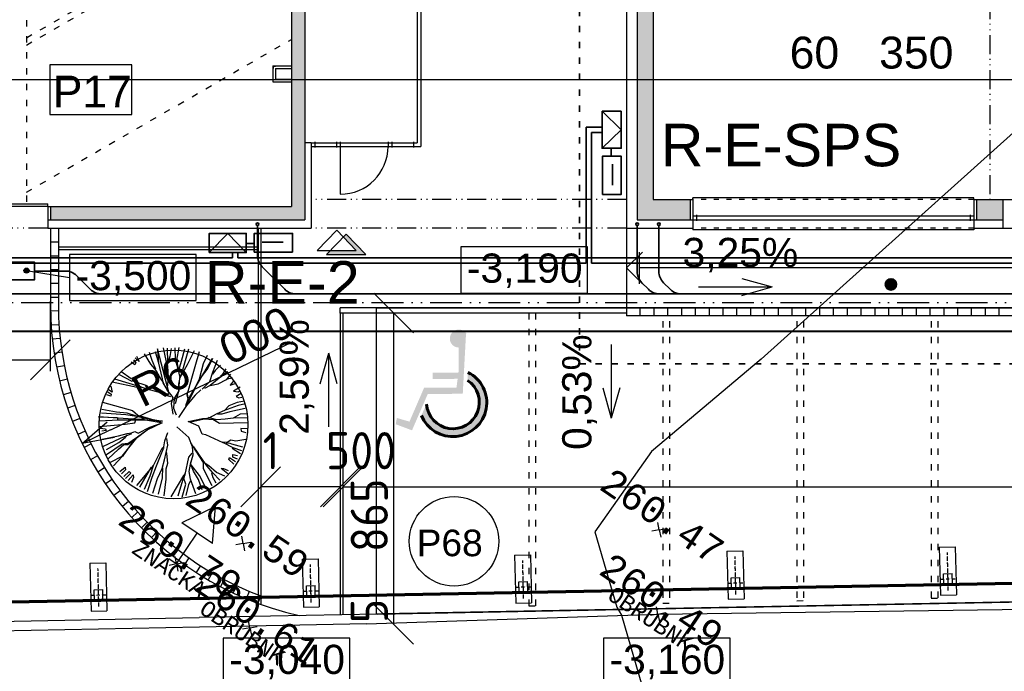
# Model space of a CAD drawing. Extents: x 4743276 to 9726129, y -4307434 to -1665362.
# Tile 16 of 121: x 4829956 to 4848499, y -2089246 to -2076965. Entities that reach past the tile are written whole.
import ezdxf
from ezdxf.enums import TextEntityAlignment as Align

# ---------------------------------------------------------------- set-up
doc = ezdxf.new("R2010")
doc.units = 0
doc.header["$MEASUREMENT"] = 0
for name, pattern in [('ACAD_ISO03W100', [30, 12, -18]), ('ACAD_ISO12W100', [22, 12, -3, 0.5, -3, 0.5, -3]), ('BODKOCIARKOVANA_3', [5.6, 3, -1.3, 0, -1.3])]:
    doc.linetypes.add(name, pattern=pattern)
doc.layers.get('0').update_dxf_attribs({"linetype": 'CONTINUOUS'})
doc.layers.get('Defpoints').update_dxf_attribs({"color": 61, "linetype": 'CONTINUOUS'})
for name, color, linetype in [('-_48_-', 76, 'CONTINUOUS'), ('body', 7, 'CONTINUOUS'), ('DVERE', 47, 'CONTINUOUS'), ('HATCH', 7, 'CONTINUOUS'), ('KÓTY', 4, 'CONTINUOUS'), ('MÚRY', 1, 'CONTINUOUS'), ('OKNÁ', 146, 'CONTINUOUS'), ('POZEMOK', 8, 'CONTINUOUS'), ('siete', 6, 'CONTINUOUS'), ('TENKÁ', 7, 'CONTINUOUS'), ('Výšky', 64, 'CONTINUOUS'), ('ZARIADENIE1', 145, 'CONTINUOUS'), ('ZARIADOVACIE', 144, 'CONTINUOUS'), ('ŠRAFY', 82, 'CONTINUOUS'), ('šrafy-múry', 8, 'CONTINUOUS')]:
    doc.layers.add(name, color=color, linetype=linetype)
doc.layers.get('ŠRAFY').off()
doc.styles.add('ARIAL', font='arial.ttf')
doc.styles.add('MONOTXT', font='MONOTXT', dxfattribs={"height": 0.2})
doc.styles.add('styl1', font='arial.ttf')
doc.styles.add('Style-Arial', font='arial.ttf')
doc.styles.add('STYLE1', font='isocp.shx')
doc.dimstyles.new('STANDARD 200', dxfattribs={"dimtxt": 600, "dimasz": 700, "dimexe": 10, "dimexo": 200, "dimgap": 100, "dimtad": 1, "dimdsep": 46, "dimlunit": 6, "dimtxsty": 'Style-Arial', "dimblk": 'ARCHTICK', "dimblk1": 'OBLIQUE', "dimblk2": 'ARCHTICK', "dimcen": 2.5, "dimse1": 1, "dimse2": 1, "dimadec": 0, "dimazin": 0, "dimtfac": 1, "dimtmove": 1, "dimatfit": 3, "dimldrblk": 'OBLIQUE', "dimfxl": 1, "dimtolj": 1, "dimtzin": 0, "dimarcsym": 0})
doc.dimstyles.new('STANDARD 250', dxfattribs={"dimtxt": 700, "dimasz": 750, "dimexe": 10, "dimexo": 200, "dimgap": 100, "dimtad": 1, "dimdsep": 46, "dimlunit": 6, "dimtxsty": 'STYLE1', "dimblk1": 'OBLIQUE', "dimblk2": 'OBLIQUE', "dimsah": 1, "dimcen": 2.5, "dimse1": 1, "dimse2": 1, "dimadec": 0, "dimazin": 0, "dimtfac": 1, "dimtmove": 1, "dimatfit": 3, "dimldrblk": 'OBLIQUE', "dimfxl": 1, "dimtolj": 1, "dimtzin": 0, "dimarcsym": 0})
doc.dimstyles.new('STANDARD s200', dxfattribs={"dimtxt": 600, "dimasz": 600, "dimexe": 10, "dimexo": 200, "dimgap": 100, "dimtad": 1, "dimdsep": 46, "dimlunit": 6, "dimtxsty": 'Style-Arial', "dimblk": 'OPEN30', "dimcen": 2.5, "dimse1": 1, "dimse2": 1, "dimadec": 0, "dimazin": 0, "dimtfac": 1, "dimtmove": 1, "dimatfit": 3, "dimldrblk": 'OBLIQUE', "dimfxl": 1, "dimtolj": 1, "dimtzin": 0, "dimarcsym": 0})

# ---------------------------------------------------------------- blocks, each defined once
blk = doc.blocks.new('St6d')
at = {"linetype": 'Continuous'}
for p, q in [((-469, 1164), (-422, 1083)), ((-400, 1125), (-408, 1176)), ((-345, 1221), (-319, 1099)), ((-298, 1239), (-272, 1116)), ((-219, 1230), (-163, 974)), ((-131, 1275), (-123, 1149)), ((-65, 1277), (-55, 1029)), ((24, 1273), (35, 803)), ((120, 1266), (118, 1161)), ((118, 1161), (160, 1163)), ((160, 1163), (187, 1245)), ((290, 1236), (300, 1241)), ((300, 1241), (328, 1076)), ((431, 1190), (380, 1010)), ((492, 1178), (444, 1030)), ((-729, 1019), (-711, 923)), ((-690, 1039), (-611, 981)), ((-611, 981), (-641, 1064)), ((-580, 1150), (-510, 1038)), ((-501, 1117), (-516, 1146)), ((-510, 1038), (-501, 1117)), ((-422, 1083), (-400, 1125)), ((-319, 1099), (-266, 959)), ((-272, 1116), (-202, 929)), ((-123, 1149), (-55, 1029)), ((-55, 1029), (-42, 894)), ((328, 1076), (316, 990)), ((444, 1030), (359, 870)), ((380, 1010), (371, 981)), ((542, 1154), (454, 1011)), ((557, 1026), (574, 1103)), ((597, 1022), (557, 1026)), ((631, 1101), (597, 1022)), ((605, 970), (670, 1072)), ((717, 1040), (641, 958)), ((-888, 907), (-752, 822)), ((-837, 940), (-762, 817)), ((-798, 984), (-699, 911)), ((-699, 911), (-629, 774)), ((-266, 959), (-184, 883)), ((-202, 929), (-190, 893)), ((-184, 883), (-127, 758)), ((-163, 974), (-125, 839)), ((-125, 839), (-125, 790)), ((-42, 894), (-31, 751)), ((357, 863), (221, 571)), ((316, 990), (354, 929)), ((354, 929), (347, 858)), ((371, 981), (364, 910)), ((641, 958), (605, 970)), ((880, 938), (788, 829)), ((788, 829), (792, 868)), ((792, 868), (826, 947)), ((922, 891), (859, 748)), ((-387, 286), (-1059, 684)), ((-1059, 684), (-896, 607)), ((-1025, 763), (-823, 681)), ((-949, 820), (-857, 725)), ((-857, 725), (-798, 682)), ((-823, 681), (-667, 631)), ((-752, 822), (-606, 644)), ((-629, 774), (-603, 651)), ((-127, 758), (-52, 611)), ((-125, 790), (-125, 766)), ((-31, 751), (-67, 616)), ((-51, 513), (-60, 663)), ((-26, 692), (-42, 542)), ((35, 803), (-35, 687)), ((859, 748), (745, 622)), ((865, 689), (752, 595)), ((985, 806), (865, 689)), ((948, 695), (867, 672)), ((1081, 676), (895, 581)), ((1039, 747), (948, 695)), ((-1112, 595), (-971, 525)), ((-971, 525), (-843, 492)), ((-896, 607), (-700, 454)), ((-667, 631), (-543, 509)), ((-606, 644), (-556, 546)), ((2, 274), (-51, 513)), ((-42, 542), (9, 321)), ((210, 510), (77, 454)), ((221, 571), (210, 510)), ((657, 528), (424, 366)), ((691, 533), (496, 409)), ((752, 595), (657, 528)), ((790, 534), (691, 533)), ((745, 622), (694, 540)), ((895, 581), (790, 534)), ((994, 508), (906, 463)), ((1149, 507), (975, 449)), ((1131, 578), (994, 508)), ((-1192, 376), (-952, 257)), ((-1173, 460), (-919, 386)), ((-919, 386), (-724, 331)), ((-843, 492), (-715, 458)), ((-715, 458), (-567, 386)), ((-567, 386), (-387, 286)), ((-550, 388), (-283, 252)), ((-533, 489), (-442, 394)), ((-442, 394), (-268, 248)), ((77, 454), (2, 274)), ((427, 349), (268, 286)), ((496, 409), (361, 321)), ((560, 355), (427, 349)), ((602, 284), (531, 340)), ((710, 314), (560, 355)), ((718, 312), (560, 355)), ((833, 364), (710, 314)), ((906, 463), (730, 324)), ((975, 449), (833, 364)), ((1214, 404), (971, 311)), ((-1220, 213), (-1010, 154)), ((-1216, 277), (-826, 167)), ((-952, 257), (-772, 158)), ((-826, 167), (-732, 129)), ((-724, 331), (-559, 285)), ((-559, 285), (-448, 249)), ((-364, 279), (-460, 261)), ((-448, 249), (-377, 266)), ((-377, 266), (-266, 231)), ((-283, 252), (-364, 279)), ((-268, 248), (-68, 109)), ((268, 286), (87, 83)), ((893, 222), (602, 284)), ((841, 288), (718, 312)), ((971, 311), (841, 288)), ((1248, 107), (876, 219)), ((960, 201), (886, 224)), ((910, 200), (893, 222)), ((1266, -14), (910, 200)), ((1053, 236), (960, 201)), ((1060, 283), (996, 312)), ((1270, 174), (1053, 236)), ((1242, 239), (1060, 283)), ((-1244, 115), (-1034, 80)), ((-1241, 48), (-1052, 53)), ((-1052, 53), (-889, 98)), ((-1034, 80), (-887, 105)), ((-1010, 154), (-860, 113)), ((-889, 98), (-740, 131)), ((-772, 158), (-730, 136)), ((-740, 131), (-631, 112)), ((-732, 129), (-597, 117)), ((-631, 112), (-516, 116)), ((-597, 117), (-486, 106)), ((-531, -84), (-402, 13)), ((-516, 116), (-385, 40)), ((-486, 106), (-299, 53)), ((-402, 13), (-303, -11)), ((-385, 40), (-225, 29)), ((-303, -11), (-124, 13)), ((-225, 29), (-112, 74)), ((-1239, -148), (-1028, -102)), ((-1232, -77), (-994, -73)), ((-1228, -13), (-1095, -32)), ((-470, -47), (-1221, -244)), ((-1095, -32), (-955, -78)), ((-1028, -102), (-937, -75)), ((-1005, -233), (-720, -162)), ((-937, -75), (-728, -61)), ((-728, -61), (-524, -87)), ((-720, -162), (-651, -151)), ((-713, -188), (-659, -149)), ((-659, -149), (-531, -84)), ((-651, -151), (-470, -47)), ((-551, -421), (-467, -113)), ((-467, -113), (-473, -54)), ((-457, -133), (-421, -21)), ((-7, -156), (-80, -1237)), ((-59, -442), (-7, -156)), ((138, -416), (18, -156)), ((325, -117), (184, -71)), ((398, -67), (285, -87)), ((426, -133), (325, -117)), ((642, -122), (398, -67)), ((448, -165), (426, -133)), ((455, -143), (436, -128)), ((737, -308), (448, -165)), ((579, -191), (455, -143)), ((539, -88), (512, -96)), ((701, -67), (539, -88)), ((793, -162), (642, -122)), ((797, -98), (701, -67)), ((950, -156), (780, -150)), ((956, -240), (793, -162)), ((969, -97), (797, -98)), ((1221, -228), (950, -156)), ((1252, -132), (969, -97)), ((-1221, -244), (-978, -225)), ((-1177, -283), (-1005, -233)), ((-1031, -339), (-889, -278)), ((-965, -360), (-852, -266)), ((-852, -266), (-713, -188)), ((-71, -454), (6, -193)), ((-27, -444), (18, -181)), ((96, -369), (23, -166)), ((744, -261), (579, -191)), ((866, -415), (737, -308)), ((915, -366), (737, -308)), ((934, -331), (744, -261)), ((1207, -322), (956, -240)), ((-1169, -384), (-1031, -339)), ((-1138, -467), (-965, -360)), ((-687, -663), (-607, -419)), ((-607, -419), (-554, -404)), ((-539, -409), (-607, -444)), ((-589, -539), (-551, -421)), ((-110, -573), (-71, -454)), ((-95, -602), (-56, -459)), ((-92, -595), (-59, -442)), ((-35, -621), (-49, -462)), ((-21, -626), (-27, -444)), ((196, -566), (96, -369)), ((384, -741), (138, -416)), ((257, -577), (177, -470)), ((890, -415), (767, -342)), ((1079, -591), (866, -415)), ((1103, -541), (890, -415)), ((1137, -462), (915, -366)), ((1178, -410), (934, -331)), ((-1098, -595), (-1010, -550)), ((-1010, -550), (-1073, -619)), ((-1041, -646), (-987, -606)), ((-953, -626), (-997, -685)), ((-987, -606), (-953, -626)), ((-726, -683), (-719, -661)), ((-719, -963), (-589, -539)), ((-719, -661), (-687, -663)), ((-667, -1005), (-579, -584)), ((-579, -584), (-582, -517)), ((-582, -517), (-582, -542)), ((-326, -1165), (-188, -662)), ((-188, -662), (-110, -573)), ((-145, -757), (-95, -602)), ((-118, -774), (-92, -595)), ((-31, -909), (-35, -621)), ((21, -624), (-31, -606)), ((-26, -894), (-21, -626)), ((42, -786), (21, -624)), ((169, -622), (196, -566)), ((192, -678), (169, -622)), ((317, -670), (257, -577)), ((581, -838), (277, -592)), ((579, -821), (299, -624)), ((895, -654), (939, -643)), ((991, -734), (895, -654)), ((939, -643), (1025, -680)), ((-848, -856), (-726, -683)), ((-796, -898), (-682, -673)), ((-161, -932), (-145, -757)), ((-144, -1183), (-118, -774)), ((82, -1216), (42, -786)), ((199, -755), (192, -678)), ((242, -900), (199, -755)), ((279, -862), (201, -674)), ((271, -786), (226, -747)), ((351, -894), (271, -786)), ((362, -734), (317, -670)), ((377, -837), (362, -734)), ((387, -808), (384, -741)), ((464, -898), (387, -808)), ((584, -831), (574, -811)), ((770, -785), (812, -782)), ((840, -873), (770, -785)), ((812, -782), (881, -846)), ((841, -718), (866, -693)), ((925, -811), (841, -718)), ((866, -693), (960, -781)), ((-208, -1179), (-161, -932)), ((-80, -1237), (-68, -922)), ((-68, -922), (-31, -909)), ((-11, -1226), (-26, -894)), ((294, -1170), (242, -900)), ((419, -1161), (279, -862)), ((473, -1097), (351, -894)), ((554, -1099), (377, -837)), ((627, -1074), (464, -898)), ((681, -1034), (581, -838)), ((747, -982), (584, -831)), ((-593, -1029), (-495, -1004)), ((-495, -1004), (-531, -1065)), ((-502, -1075), (-460, -1023)), ((-460, -1023), (-428, -1025)), ((-428, -1025), (-450, -1092)), ((109, -1208), (123, -1114)), ((123, -1114), (150, -1107)), ((150, -1107), (161, -1176))]:
    blk.add_line(p, q, dxfattribs=at)
blk = doc.blocks.new('_ArchTick')
at = {"color": 0, "linetype": 'ByBlock', "const_width": 0.15}
blk.add_lwpolyline([(-0.5, -0.5), (0.5, 0.5)], dxfattribs=at)
blk = doc.blocks.new('*D42218')
at = {"layer": 'Defpoints', "color": 0}
for p in [(4821644, -2078098), (4821644, -2080734), (4881994, -2080734)]:
    blk.add_point(p, dxfattribs=at)
at = {"layer": 'ZARIADOVACIE', "color": 0, "lineweight": -2}
blk.add_line((4881994, -2078098), (4821644, -2078098), dxfattribs=at)
at = {"layer": 'ZARIADOVACIE', "color": 0, "linetype": 'ByBlock', "lineweight": -2, "xscale": 700, "yscale": 700, "zscale": 700, "rotation": 180}
blk.add_blockref('_ArchTick', (4821644, -2078098), dxfattribs=at)
at = {"layer": 'ZARIADOVACIE', "color": 0, "linetype": 'ByBlock', "lineweight": -2, "xscale": 700, "yscale": 700, "zscale": 700}
blk.add_blockref('_ArchTick', (4881994, -2078098), dxfattribs=at)
at = {"layer": 'ZARIADOVACIE', "color": 0, "insert": (4845998, -2077590), "char_height": 600, "attachment_point": 5, "style": 'Style-Arial'}
blk.add_mtext('\\A1;60ﾠ350', dxfattribs=at)
blk = doc.blocks.new('_OBLIQUE')
at = {"color": 0, "linetype": 'ByBlock'}
blk.add_line((-0.5, -0.5), (0.5, 0.5), dxfattribs=at)
blk = doc.blocks.new('inv')
at = {"layer": 'TENKÁ', "linetype": 'Continuous', "lineweight": 60, "ltscale": 10}
for points in [[(-264025, -1186599), (-264022, -1187066), (-264513, -1187072), (-264512, -1187189), (-264043, -1187185), (-264066, -1187352), (-264676, -1187355), (-264951, -1187992), (-265188, -1187923), (-265210, -1188041), (-264903, -1188156), (-264606, -1187471), (-263947, -1187467), (-263886, -1186340), (-263878, -1186335, 1.715537), (-264016, -1186596)], [(-263850, -1187064), (-263856, -1187216, -1.608628), (-264628, -1187661), (-264727, -1187874, 1.453079)]]:
    blk.add_hatch(color=8, dxfattribs=at).paths.add_polyline_path(points)
at = {"layer": 'TENKÁ', "color": 8, "linetype": 'Continuous', "lineweight": 60, "ltscale": 10}
for centre, radius, start, end in [((-264134, -1187636), 639, 201.8128, 63.6707), ((-264132, -1187629), 497, 183.6812, 56.213)]:
    blk.add_arc(centre, radius, start, end, dxfattribs=at)
blk = doc.blocks.new('*D42235')
at = {"layer": 'Defpoints', "color": 0}
for p in [(4826534, -2080894), (4830534, -2080894), (4830534, -2083376)]:
    blk.add_point(p, dxfattribs=at)
at = {"layer": 'KÓTY', "color": 0, "lineweight": -2}
blk.add_line((4826534, -2083376), (4830534, -2083376), dxfattribs=at)
at = {"layer": 'KÓTY', "color": 0, "linetype": 'ByBlock', "lineweight": -2, "xscale": 750, "yscale": 750, "zscale": 750, "rotation": 180}
blk.add_blockref('_OBLIQUE', (4826534, -2083376), dxfattribs=at)
at = {"layer": 'KÓTY', "color": 0, "linetype": 'ByBlock', "lineweight": -2, "xscale": 750, "yscale": 750, "zscale": 750}
blk.add_blockref('_OBLIQUE', (4830534, -2083376), dxfattribs=at)
at = {"layer": 'KÓTY', "color": 0, "insert": (4828534, -2082926), "char_height": 700, "attachment_point": 5, "style": 'STYLE1'}
blk.add_mtext('\\A1;4ﾠ000', dxfattribs=at)
blk = doc.blocks.new('po')
at = {"layer": 'HATCH'}
h = blk.add_hatch(color=256, dxfattribs=at)
h.dxf.hatch_style = 1
h.paths.add_polyline_path([(4832510, -1565216), (4832510, -1565266), (4832515, -1565266), (4832515, -1565221), (4832560, -1565221), (4832560, -1565216)])
h = blk.add_hatch(color=256, dxfattribs=at)
h.dxf.hatch_style = 1
h.paths.add_polyline_path([(4832510, -1565466), (4832515, -1565466), (4832515, -1565511), (4832560, -1565511), (4832560, -1565516), (4832510, -1565516)])
at = {"layer": 'šrafy-múry'}
h = blk.add_hatch(color=256, dxfattribs=at)
h.dxf.hatch_style = 1
h.paths.add_polyline_path([(4832860, -1565216), (4832860, -1565266), (4832860, -1565466), (4832860, -1565516), (4832860, -1567866), (4828320, -1567866), (4828320, -1568116), (4833110, -1568116), (4833110, -1566666), (4833110, -1559966), (4833110, -1559896), (4833110, -1558966), (4832910, -1558966), (4832510, -1558966), (4832510, -1558836), (4832311, -1558836), (4832311, -1558936), (4832311, -1558966), (4832131, -1558966), (4831151, -1558966), (4830381, -1558966), (4830381, -1557366), (4831151, -1557366), (4832131, -1557366), (4832311, -1557366), (4832311, -1557386), (4832311, -1557836), (4832510, -1557836), (4832510, -1557166), (4830021, -1557166), (4830021, -1557266), (4830021, -1557336), (4830021, -1557466), (4830181, -1557466), (4830181, -1558266), (4830181, -1558616), (4830181, -1559166), (4830261, -1559166), (4831101, -1559166), (4831181, -1559166), (4832460, -1559166), (4832540, -1559166), (4832860, -1559166), (4832860, -1559386), (4832860, -1559466), (4832860, -1561051), (4832860, -1561501), (4832860, -1561808), (4832860, -1561946), (4832860, -1564718)])
h = blk.add_hatch(color=256, dxfattribs=at)
h.dxf.hatch_style = 1
h.paths.add_polyline_path([(4839370, -1567736), (4839670, -1567736), (4839670, -1563316), (4839670, -1563176), (4839670, -1562796), (4839370, -1562796)])
h = blk.add_hatch(color=256, dxfattribs=at)
h.dxf.hatch_style = 1
h.paths.add_polyline_path([(4839370, -1568116), (4840370, -1568116), (4840370, -1567736), (4839670, -1567736), (4839370, -1567736)])
h = blk.add_hatch(color=256, dxfattribs=at)
h.dxf.hatch_style = 1
h.paths.add_polyline_path([(4846260, -1567736), (4845760, -1567736), (4845760, -1568116), (4846260, -1568116)])
at = {"layer": 'DVERE'}
for p, q in [((4824370, -1567816), (4828270, -1567816)), ((4828270, -1567866), (4828270, -1567816)), ((4828270, -1567866), (4824370, -1567866))]:
    blk.add_line(p, q, dxfattribs=at)
at = {"layer": 'MÚRY', "color": 7}
for p, q in [((4833110, -1558966), (4833110, -1566666)), ((4832860, -1559466), (4832860, -1567866)), ((4839170, -1562736), (4839170, -1568276)), ((4839670, -1563316), (4839670, -1567736)), ((4833230, -1566666), (4833110, -1566666)), ((4833230, -1566666), (4833230, -1568276)), ((4839670, -1567736), (4840420, -1567736)), ((4840420, -1567736), (4840420, -1568276)), ((4845710, -1567736), (4846860, -1567736)), ((4845710, -1567736), (4845710, -1568276)), ((4828270, -1567866), (4832860, -1567866)), ((4828270, -1567866), (4828270, -1568276)), ((4828270, -1568276), (4833230, -1568276)), ((4839170, -1568276), (4840420, -1568276)), ((4845710, -1568276), (4846860, -1568276))]:
    blk.add_line(p, q, dxfattribs=at)
at = {"layer": 'OKNÁ', "ltscale": 0.25}
for p, q in [((4835230, -1554816), (4835230, -1566666)), ((4835300, -1554816), (4835300, -1566736)), ((4833230, -1566666), (4835230, -1566666)), ((4833300, -1566646), (4833300, -1566756)), ((4833710, -1566646), (4833710, -1566756)), ((4833780, -1566646), (4833780, -1566756)), ((4834680, -1566646), (4834680, -1566756)), ((4834750, -1566646), (4834750, -1566756)), ((4835160, -1566646), (4835160, -1566756)), ((4833230, -1566736), (4835300, -1566736)), ((4833780, -1566736), (4833780, -1567636)), ((4840420, -1568046), (4845710, -1568046)), ((4840420, -1568116), (4845710, -1568116)), ((4840490, -1568026), (4840490, -1568136)), ((4845640, -1568026), (4845640, -1568136))]:
    blk.add_line(p, q, dxfattribs=at)
blk.add_arc((4833780, -1566736), 900, 270, 0, dxfattribs=at)
at = {"layer": 'POZEMOK', "linetype": 'ACAD_ISO03W100', "ltscale": 10}
for p, q in [((4827870, -1533758), (4827870, -1567816)), ((4827870, -1564689), (4832860, -1561808)), ((4827870, -1564827), (4832860, -1561946)), ((4827870, -1567599), (4832860, -1564718))]:
    blk.add_line(p, q, dxfattribs=at)
at = {"layer": 'TENKÁ'}
for p, q in [((4839370, -1562736), (4839370, -1568116)), ((4832510, -1565216), (4832510, -1565516)), ((4832510, -1565216), (4832860, -1565216)), ((4832515, -1565221), (4832515, -1565266)), ((4832515, -1565221), (4832560, -1565221)), ((4832560, -1565221), (4832560, -1565216)), ((4832515, -1565266), (4832510, -1565266)), ((4832560, -1565266), (4832560, -1565466)), ((4832560, -1565266), (4832860, -1565266)), ((4832515, -1565466), (4832510, -1565466)), ((4832510, -1565516), (4832860, -1565516)), ((4832515, -1565511), (4832515, -1565466)), ((4832560, -1565466), (4832860, -1565466)), ((4832560, -1565511), (4832560, -1565516)), ((4833110, -1566666), (4833110, -1568116)), ((4840370, -1567736), (4840370, -1568116)), ((4845760, -1567736), (4845760, -1568116)), ((4846260, -1567736), (4846260, -1568276)), ((4828320, -1567866), (4828320, -1568116)), ((4828270, -1568116), (4833110, -1568116)), ((4839370, -1568116), (4840420, -1568116)), ((4845710, -1568116), (4846260, -1568116))]:
    blk.add_line(p, q, dxfattribs=at)
at = {"layer": 'TENKÁ', "linetype": 'ACAD_ISO12W100', "ltscale": 30}
for p, q in [((4846010, -1563316), (4846010, -1567736)), ((4839170, -1567736), (4833230, -1567736)), ((4828270, -1568276), (4824370, -1568276)), ((4839170, -1568276), (4833230, -1568276))]:
    blk.add_line(p, q, dxfattribs=at)
at = {"layer": 'TENKÁ', "ltscale": 0.25}
for p, q in [((4845710, -1567706), (4840420, -1567706)), ((4840420, -1567736), (4840420, -1567706)), ((4845710, -1567736), (4845710, -1567706)), ((4840420, -1568276), (4840420, -1568306)), ((4845710, -1568306), (4840420, -1568306)), ((4845710, -1568276), (4845710, -1568306))]:
    blk.add_line(p, q, dxfattribs=at)
at = {"layer": 'TENKÁ', "linetype": 'ACAD_ISO03W100', "ltscale": 8}
for p, q in [((4845710, -1567736), (4840420, -1567736)), ((4845710, -1568276), (4840420, -1568276))]:
    blk.add_line(p, q, dxfattribs=at)
at = {"layer": 'TENKÁ', "linetype": 'ACAD_ISO12W100', "ltscale": 50}
blk.add_line((4817870, -1569676), (4866640, -1569676), dxfattribs=at)
at = {"layer": 'ZARIADOVACIE', "ltscale": 0.25}
blk.add_lwpolyline([(4829857, -1565195), (4828308, -1565195), (4828308, -1566131), (4829857, -1566131)], close=True, dxfattribs=at)
at = {"layer": 'ZARIADOVACIE', "ltscale": 0.25, "style": 'Style-Arial'}
blk.add_text('P17', height=600, dxfattribs=at).set_placement((4828365, -1566001))
blk = doc.blocks.new('_Open30')
at = {"color": 0, "linetype": 'ByBlock', "lineweight": -2, "transparency": 16777216}
for p, q in [((-1, 0.2679), (0, 0)), ((0, 0), (-1, -0.2679)), ((0, 0), (-1, 0))]:
    blk.add_line(p, q, dxfattribs=at)
blk = doc.blocks.new('*D42247')
at = {"layer": 'Defpoints', "color": 0}
for p in [(4836534, -2082341), (4831132, -2084953)]:
    blk.add_point(p, dxfattribs=at)
at = {"layer": 'KÓTY', "color": 0, "lineweight": -2}
blk.add_line((4831672, -2084692), (4835107, -2083031), dxfattribs=at)
at = {"layer": 'KÓTY', "color": 0, "linetype": 'ByBlock', "lineweight": -2, "xscale": 600, "yscale": 600, "zscale": 600, "rotation": 205.8069916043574}
blk.add_blockref('_Open30', (4831132, -2084953), dxfattribs=at)
at = {"layer": 'KÓTY', "color": 0, "insert": (4833587, -2083315), "char_height": 600, "attachment_point": 5, "rotation": 25.807, "style": 'Style-Arial'}
blk.add_mtext('\\A1;R6ﾠ000', dxfattribs=at)
blk = doc.blocks.new('*D42249')
at = {"layer": 'Defpoints', "color": 0}
for p in [(4834494, -2082394), (4835994, -2082394), (4834494, -2085769)]:
    blk.add_point(p, dxfattribs=at)
at = {"layer": 'KÓTY', "color": 0, "lineweight": -2}
blk.add_line((4835994, -2085769), (4834494, -2085769), dxfattribs=at)
at = {"layer": 'KÓTY', "color": 0, "linetype": 'ByBlock', "lineweight": -2, "xscale": 750, "yscale": 750, "zscale": 750, "rotation": 180}
blk.add_blockref('_OBLIQUE', (4834494, -2085769), dxfattribs=at)
at = {"layer": 'KÓTY', "color": 0, "linetype": 'ByBlock', "lineweight": -2, "xscale": 750, "yscale": 750, "zscale": 750}
blk.add_blockref('_OBLIQUE', (4835994, -2085769), dxfattribs=at)
at = {"layer": 'KÓTY', "color": 0, "insert": (4835786, -2085088), "char_height": 700, "attachment_point": 5, "style": 'STYLE1'}
blk.add_mtext('\\A1;1ﾠ500', dxfattribs=at)
blk = doc.blocks.new('*D42250')
at = {"layer": 'Defpoints', "color": 0}
for p in [(4836044, -2082394), (4865894, -2082394), (4865894, -2085769)]:
    blk.add_point(p, dxfattribs=at)
at = {"layer": 'KÓTY', "color": 0, "lineweight": -2}
blk.add_line((4836044, -2085769), (4865894, -2085769), dxfattribs=at)
at = {"layer": 'KÓTY', "color": 0, "linetype": 'ByBlock', "lineweight": -2, "xscale": 750, "yscale": 750, "zscale": 750, "rotation": 180}
blk.add_blockref('_OBLIQUE', (4836044, -2085769), dxfattribs=at)
at = {"layer": 'KÓTY', "color": 0, "linetype": 'ByBlock', "lineweight": -2, "xscale": 750, "yscale": 750, "zscale": 750}
blk.add_blockref('_OBLIQUE', (4865894, -2085769), dxfattribs=at)
at = {"layer": 'KÓTY', "color": 0, "insert": (4854973, -2085334), "char_height": 700, "attachment_point": 5, "style": 'STYLE1'}
blk.add_mtext('\\A1;29ﾠ850', dxfattribs=at)
blk = doc.blocks.new('*D42252')
at = {"layer": 'Defpoints', "color": 0}
for p in [(4836044, -2082494), (4836044, -2088359), (4836998, -2088359)]:
    blk.add_point(p, dxfattribs=at)
at = {"layer": 'KÓTY', "color": 0, "lineweight": -2}
blk.add_line((4836998, -2082494), (4836998, -2088359), dxfattribs=at)
at = {"layer": 'KÓTY', "color": 0, "linetype": 'ByBlock', "lineweight": -2, "xscale": 750, "yscale": 750, "zscale": 750}
for p, rotation in [((4836998, -2082494), 90), ((4836998, -2088359), 270)]:
    blk.add_blockref('_OBLIQUE', p, dxfattribs=dict(at, rotation=rotation))
at = {"layer": 'KÓTY', "color": 0, "insert": (4836540, -2086974), "char_height": 700, "attachment_point": 5, "rotation": 90, "style": 'STYLE1'}
blk.add_mtext('\\A1;5ﾠ865', dxfattribs=at)

msp = doc.modelspace()

# ---------------------------------------------------------------- hatches: boundary and pattern name
at = {"layer": 'KÓTY'}
h = msp.add_hatch(color=256, dxfattribs=at)
h.dxf.hatch_style = 1
h.paths.add_polyline_path([(4830083.799, -2081741.308, 1), (4830083.799, -2081646.789, 1)])
at = {"layer": 'TENKÁ', "ltscale": 0.25}
msp.add_hatch(color=256, dxfattribs=at).paths.add_polyline_path([(4835808.033, -2081312.826), (4835734.734, -2081388.913), (4836473.552, -2081388.913), (4836104.143, -2081005.449), (4836051.337, -2081060.264), (4836294.642, -2081312.826)])
at = {"layer": 'TENKÁ', "lineweight": 35, "ltscale": 0.25}
h = msp.add_hatch(color=30, dxfattribs=at)
h.dxf.hatch_style = 1
h.paths.add_polyline_path([(4846469.258, -2081954.259, 1), (4846258.06, -2081954.259, 1)])
h = msp.add_hatch(color=30, dxfattribs=at)
h.dxf.hatch_style = 1
h.paths.add_polyline_path([(4846416.458, -2081954.259, 1), (4846310.859, -2081954.259, 1)])

# ---------------------------------------------------------------- linework, layer by layer
at = {"layer": 'body', "color": 1, "linetype": 'Continuous'}
for p, q in [((4842000.427, -2086579.508), (4841973.442, -2086440.685)), ((4842000.427, -2086579.508), (4841861.604, -2086606.492)), ((4842000.427, -2086579.508), (4842139.25, -2086552.523)), ((4842000.427, -2086579.508), (4842027.411, -2086718.331)), ((4834165.448, -2086836.113), (4834026.625, -2086863.098)), ((4834165.448, -2086836.113), (4834138.464, -2086697.29)), ((4834165.448, -2086836.113), (4834304.271, -2086809.129)), ((4834165.448, -2086836.113), (4834192.432, -2086974.936)), ((4832907.78, -2087221.766), (4832768.957, -2087248.75)), ((4832907.78, -2087221.766), (4832880.795, -2087082.943)), ((4832907.78, -2087221.766), (4833046.603, -2087194.782)), ((4832907.78, -2087221.766), (4832934.764, -2087360.589)), ((4841976.305, -2088167.507), (4841949.32, -2088028.684)), ((4841976.305, -2088167.507), (4842115.128, -2088140.523)), ((4834291.079, -2088427.419), (4834264.095, -2088288.596)), ((4841976.305, -2088167.507), (4841837.482, -2088194.492)), ((4841976.305, -2088167.507), (4842003.289, -2088306.33)), ((4834291.079, -2088427.419), (4834152.256, -2088454.403)), ((4834291.079, -2088427.419), (4834429.902, -2088400.434)), ((4834291.079, -2088427.419), (4834318.064, -2088566.242))]:
    msp.add_line(p, q, dxfattribs=at)
at = {"layer": 'Defpoints', "color": 72}
msp.add_circle((4832853.428, -2084593.449), 1400, dxfattribs=at)
at = {"layer": 'KÓTY'}
for p, q in [((4830083.799, -2081694.048), (4830893.673, -2081823.75)), ((4843552.5, -2081841.25), (4844129, -2082001.75)), ((4842742, -2082001.75), (4844129, -2082001.75)), ((4843552.5, -2082162.25), (4844129, -2082001.75)), ((4830533.799, -2083586.5), (4830533.799, -2082267.5)), ((4841097, -2083090), (4841097, -2084477)), ((4835614, -2083828.5), (4835774.5, -2083252)), ((4835774.5, -2084639), (4835774.5, -2083252)), ((4835935, -2083828.5), (4835774.5, -2083252)), ((4840936.5, -2083900.5), (4841097, -2084477)), ((4841257.5, -2083900.5), (4841097, -2084477))]:
    msp.add_line(p, q, dxfattribs=at)
for points in [[(4840649.5, -2081248.5), (4838262.974, -2081248.5), (4838262.974, -2082117), (4840649.5, -2082117)], [(4833280.2, -2081389.5), (4830893.673, -2081389.5), (4830893.673, -2082258), (4833280.2, -2082258)], [(4836175, -2088622), (4833788.474, -2088622), (4833788.474, -2089490.5), (4836175, -2089490.5)], [(4843335.5, -2088622), (4840948.974, -2088622), (4840948.974, -2089490.5), (4843335.5, -2089490.5)]]:
    msp.add_lwpolyline(points, close=True, dxfattribs=at)
msp.add_circle((4830083.799, -2081694.048), 47.26, dxfattribs=at)
at = {"layer": 'MÚRY', "color": 0, "ltscale": 0.25}
msp.add_circle((4838135.759, -2086796.294), 842.959, dxfattribs=at)
msp.add_circle((4838135.759, -2086796.294), 842.959, dxfattribs=at)
at = {"layer": 'POZEMOK'}
for p, q in [((4841383.799, -2081644.048), (4841683.799, -2081344.048)), ((4841623.799, -2081344.048), (4841623.799, -2081944.048)), ((4841683.799, -2081944.048), (4841383.799, -2081644.048)), ((4848973.799, -2081644.048), (4841623.799, -2081644.048)), ((4836693.799, -2088166.023), (4849333.799, -2087925.968))]:
    msp.add_line(p, q, dxfattribs=at)
at = {"layer": 'POZEMOK', "linetype": 'Continuous'}
for p in [(4820500.429, -2088486.955), (4836693.799, -2088166.023)]:
    msp.add_line(p, (4833338.646, -2088231.362), dxfattribs=at)
at = {"layer": 'siete', "linetype": 'ACAD_ISO03W100', "lineweight": 35, "ltscale": 10}
for p, q in [((4840499.38, -2065380.138), (4840499.38, -2083451.773)), ((4840499.38, -2083451.773), (4882741.028, -2083451.773))]:
    msp.add_line(p, q, dxfattribs=at)
at = {"layer": 'siete', "lineweight": 35}
for p, q in [((4841283.43, -2079039.467), (4840923.219, -2078692.112)), ((4840623.588, -2081554.259), (4840623.588, -2078989.848)), ((4840923.588, -2078989.848), (4840623.588, -2078989.848)), ((4840923.957, -2079387.585), (4841283.43, -2079039.467)), ((4840723.588, -2081554.259), (4840723.588, -2079089.848)), ((4840923.588, -2079089.848), (4840723.588, -2079089.848)), ((4841095.587, -2079387.403), (4841095.587, -2079538.412)), ((4841118.997, -2079690.179), (4841118.997, -2080084.504)), ((4833873.439, -2080994.417), (4833526.085, -2081354.628)), ((4834221.557, -2081353.89), (4833873.439, -2080994.417)), ((4834221.375, -2081182.26), (4834372.385, -2081182.26)), ((4834524.152, -2081158.85), (4834918.477, -2081158.85)), ((4833962.821, -2081454.259), (4821233.799, -2081454.259)), ((4833962.821, -2081354.312), (4833962.821, -2081454.259)), ((4834062.821, -2081354.206), (4834062.821, -2081454.259)), ((4862500.921, -2081454.259), (4834062.821, -2081454.259)), ((4840623.588, -2081554.259), (4821083.799, -2081554.259)), ((4871071.061, -2081554.259), (4840723.588, -2081554.259))]:
    msp.add_line(p, q, dxfattribs=at)
at = {"layer": 'siete', "color": 55, "lineweight": 35, "ltscale": 0.8}
for p, q in [((4834433.799, -2080844.048), (4834433.799, -2081409.784)), ((4841583.799, -2080844.048), (4841583.799, -2081709.784)), ((4841993.799, -2080844.048), (4841993.799, -2081709.784)), ((4834945.931, -2082046.18), (4834521.667, -2081621.916)), ((4830233.799, -2081702.048), (4830816.641, -2081702.048)), ((4831285.038, -2082046.18), (4831028.773, -2081789.916)), ((4841795.931, -2082046.18), (4841671.667, -2081921.916)), ((4842205.931, -2082046.18), (4842081.667, -2081921.916)), ((4821568.063, -2082134.048), (4881646.37, -2082134.048))]:
    msp.add_line(p, q, dxfattribs=at)
at = {"layer": 'siete', "color": 5, "lineweight": 40, "ltscale": 50}
msp.add_line((4821943.799, -2082834.048), (4886791.965, -2082834.048), dxfattribs=at)
at = {"layer": 'siete', "lineweight": 35}
for points in [[(4840923.219, -2078692.112), (4841283.061, -2078691.73), (4841283.799, -2079387.203), (4840923.957, -2079387.585)], [(4840931.372, -2080259.595), (4840931.372, -2079538.405), (4841283.799, -2079538.405), (4841283.799, -2080259.595)], [(4833526.085, -2081354.628), (4833525.703, -2080994.786), (4834221.176, -2080994.048), (4834221.557, -2081353.89)], [(4835093.568, -2081346.475), (4834372.378, -2081346.475), (4834372.378, -2080994.048), (4835093.568, -2080994.048)]]:
    msp.add_lwpolyline(points, close=True, dxfattribs=at)
at = {"layer": 'siete', "color": 55, "lineweight": 35, "ltscale": 0.8}
msp.add_lwpolyline([(4826733.799, -2081534.048), (4830233.799, -2081534.048), (4830233.799, -2081870.048), (4826733.799, -2081870.048)], close=True, dxfattribs=at)
for centre in [(4834433.799, -2080819.048), (4841583.799, -2080819.048), (4841993.799, -2080819.048)]:
    msp.add_circle(centre, 25, dxfattribs=at)
for centre, start, end in [((4834733.799, -2081409.784), 180, 225), ((4830816.641, -2082002.048), 45, 90), ((4841883.799, -2081709.784), 180, 225), ((4842293.799, -2081709.784), 180, 225), ((4831497.17, -2081834.048), 225, 270), ((4835158.063, -2081834.048), 225, 270), ((4842008.063, -2081834.048), 225, 270), ((4842418.063, -2081834.048), 225, 270)]:
    msp.add_arc(centre, 300, start, end, dxfattribs=at)
at = {"layer": 'TENKÁ'}
for p, q in [((4830533.799, -2080894.048), (4830533.799, -2082341.241)), ((4830533.799, -2080894.048), (4830533.799, -2082341.241)), ((4830683.799, -2080894.048), (4830683.799, -2082341.241)), ((4834443.799, -2080894.048), (4834443.799, -2087965.465)), ((4834493.799, -2080894.048), (4834493.799, -2087983.793)), ((4841383.799, -2080894.048), (4841383.799, -2082394.048)), ((4830533.799, -2081154.048), (4830683.799, -2081154.048)), ((4830683.799, -2081244.048), (4834443.799, -2081244.048)), ((4830683.799, -2081294.048), (4834443.799, -2081294.048)), ((4830533.799, -2081414.048), (4830683.799, -2081414.048)), ((4830533.799, -2081674.048), (4830683.799, -2081674.048)), ((4830533.799, -2081934.048), (4830683.799, -2081934.048)), ((4830533.799, -2082194.048), (4830683.799, -2082194.048)), ((4836043.799, -2082394.048), (4835993.799, -2082394.048)), ((4841383.799, -2082394.048), (4835993.799, -2082394.048)), ((4835993.799, -2082494.048), (4835993.799, -2082394.048)), ((4865943.799, -2082394.048), (4841383.799, -2082394.048)), ((4841383.799, -2082394.048), (4841383.799, -2082544.048)), ((4841643.799, -2082544.048), (4841643.799, -2082394.048)), ((4841903.799, -2082544.048), (4841903.799, -2082394.048)), ((4842163.799, -2082544.048), (4842163.799, -2082394.048)), ((4842423.799, -2082544.048), (4842423.799, -2082394.048)), ((4842683.799, -2082544.048), (4842683.799, -2082394.048)), ((4842943.799, -2082544.048), (4842943.799, -2082394.048)), ((4843203.799, -2082544.048), (4843203.799, -2082394.048)), ((4843463.799, -2082544.048), (4843463.799, -2082394.048)), ((4843723.799, -2082544.048), (4843723.799, -2082394.048)), ((4843983.799, -2082544.048), (4843983.799, -2082394.048)), ((4844243.799, -2082544.048), (4844243.799, -2082394.048)), ((4844503.799, -2082544.048), (4844503.799, -2082394.048)), ((4844763.799, -2082544.048), (4844763.799, -2082394.048)), ((4845023.799, -2082544.048), (4845023.799, -2082394.048)), ((4845283.799, -2082544.048), (4845283.799, -2082394.048)), ((4845543.799, -2082544.048), (4845543.799, -2082394.048)), ((4845803.799, -2082544.048), (4845803.799, -2082394.048)), ((4846063.799, -2082544.048), (4846063.799, -2082394.048)), ((4846323.799, -2082544.048), (4846323.799, -2082394.048)), ((4846583.799, -2082544.048), (4846583.799, -2082394.048)), ((4846843.799, -2082544.048), (4846843.799, -2082394.048)), ((4847103.799, -2082544.048), (4847103.799, -2082394.048)), ((4847363.799, -2082544.048), (4847363.799, -2082394.048)), ((4847623.799, -2082544.048), (4847623.799, -2082394.048)), ((4847883.799, -2082544.048), (4847883.799, -2082394.048)), ((4848143.799, -2082544.048), (4848143.799, -2082394.048)), ((4848403.799, -2082544.048), (4848403.799, -2082394.048)), ((4830684.886, -2082454.046), (4830534.914, -2082456.938)), ((4841383.799, -2082494.048), (4835993.799, -2082494.048)), ((4835993.799, -2082494.048), (4835993.799, -2088179.655)), ((4836043.799, -2082494.048), (4836043.799, -2088178.681)), ((4849183.799, -2082544.048), (4841383.799, -2082544.048)), ((4830695.675, -2082713.822), (4830545.98, -2082723.375)), ((4830717.997, -2082972.862), (4830568.873, -2082989.058)), ((4830751.806, -2083230.655), (4830603.549, -2083253.46)), ((4830797.036, -2083486.69), (4830649.94, -2083516.061)), ((4830853.598, -2083740.463), (4830707.952, -2083776.341)), ((4830921.381, -2083991.472), (4830777.473, -2084033.786)), ((4831000.249, -2084239.221), (4830858.363, -2084287.888)), ((4831090.048, -2084483.222), (4830950.465, -2084538.144)), ((4831190.601, -2084722.991), (4831053.596, -2084784.061)), ((4831301.707, -2084958.055), (4831167.551, -2085025.153)), ((4831423.149, -2085187.951), (4831292.107, -2085260.943)), ((4831554.686, -2085412.223), (4831427.016, -2085490.966)), ((4831696.058, -2085630.429), (4831572.013, -2085714.768)), ((4831846.986, -2085842.138), (4831726.811, -2085931.905)), ((4832007.172, -2086046.932), (4831891.105, -2086141.95)), ((4832176.299, -2086244.406), (4832064.569, -2086344.487)), ((4832354.034, -2086434.17), (4832246.861, -2086539.117)), ((4832547.914, -2086607.405), (4832437.621, -2086725.454)), ((4832733.906, -2086789.084), (4832636.472, -2086903.131)), ((4832935.292, -2086953.534), (4832843.022, -2087071.797)), ((4833143.786, -2087108.872), (4833056.863, -2087231.119)), ((4833358.977, -2087254.794), (4833277.571, -2087380.782)), ((4833580.438, -2087391.009), (4833504.711, -2087520.49)), ((4833807.734, -2087517.25), (4833737.835, -2087649.968)), ((4834040.414, -2087633.266), (4833976.482, -2087768.959)), ((4834278.02, -2087738.829), (4834220.18, -2087877.229)), ((4834493.799, -2087824.023), (4834441.491, -2087964.607)), ((4833342.211, -2088414.402), (4823593.891, -2088609.709)), ((4836486.601, -2088353.167), (4833342.211, -2088414.402))]:
    msp.add_line(p, q, dxfattribs=at)
at = {"layer": 'TENKÁ', "ltscale": 0.25}
for p, q in [((4835925.233, -2080929.362), (4835555.824, -2081312.826)), ((4836104.143, -2081005.449), (4835734.734, -2081388.913)), ((4835925.233, -2080929.362), (4836294.642, -2081312.826)), ((4836104.143, -2081005.449), (4836473.552, -2081388.913)), ((4835555.824, -2081312.826), (4836294.642, -2081312.826)), ((4835734.734, -2081388.913), (4836473.552, -2081388.913))]:
    msp.add_line(p, q, dxfattribs=at)
at = {"layer": 'TENKÁ', "linetype": 'ACAD_ISO03W100', "ltscale": 10}
for p, q in [((4839543.799, -2082494.048), (4839543.799, -2088011.878)), ((4839668.799, -2082494.048), (4839668.799, -2088009.505)), ((4842068.799, -2082644.048), (4842068.799, -2087963.924)), ((4842193.799, -2082644.048), (4842193.799, -2087961.551)), ((4844593.799, -2082644.048), (4844593.799, -2087915.97)), ((4844718.799, -2082644.048), (4844718.799, -2087913.597)), ((4847118.799, -2082644.048), (4847118.799, -2087868.016)), ((4847243.799, -2082644.048), (4847243.799, -2087865.643)), ((4842068.799, -2087963.924), (4842193.799, -2087961.551)), ((4844593.799, -2087915.97), (4844718.799, -2087913.597)), ((4847118.799, -2087868.016), (4847243.799, -2087865.643)), ((4839543.799, -2088011.878), (4839668.799, -2088009.505))]:
    msp.add_line(p, q, dxfattribs=at)
at = {"layer": 'TENKÁ', "color": 7, "linetype": 'Continuous'}
for p, q in [((4833641.202, -2086140.055), (4833009.052, -2086445.72)), ((4833589.38, -2086837.156), (4833641.202, -2086140.055)), ((4833589.38, -2086837.156), (4833009.052, -2086445.72)), ((4832907.78, -2087221.766), (4833299.216, -2086641.438)), ((4833052.862, -2087319.625), (4832762.698, -2087123.907)), ((4841976.305, -2088167.507), (4853441.033, -2088010.692)), ((4836486.601, -2088353.167), (4841976.305, -2088167.507))]:
    msp.add_line(p, q, dxfattribs=at)
at = {"layer": 'TENKÁ', "color": 30, "lineweight": 35, "ltscale": 0.25}
for radius in [105.599, 52.799]:
    msp.add_circle((4846363.659, -2081954.259), radius, dxfattribs=at)
at = {"layer": 'TENKÁ'}
for radius, end in [(6000, 257.3151614), (5850, 249.5910808)]:
    msp.add_arc((4836533.799, -2082341.241), radius, 180, end, dxfattribs=at)
at = {"layer": 'Výšky', "color": 30, "linetype": 'Continuous', "flags": 128}
msp.add_lwpolyline([(4846844.206, -2037396.703), (4845591.525, -2045810.545), (4845677.437, -2050101.255), (4846844.808, -2055743.684), (4848350.654, -2059162.176), (4849750.585, -2061446.549), (4850957.528, -2063823.902), (4852671.41, -2069791.5), (4852743.276, -2073129.363), (4851266.416, -2076760.261), (4843918.25, -2083364.253), (4841856.684, -2085106.257), (4840784.291, -2086619.247), (4841201.536, -2088035.733), (4841290.005, -2088190.698), (4842225.867, -2091408.076), (4841235.38, -2092762.153), (4838918.449, -2094023.017), (4837955.26, -2094826.385), (4837683.167, -2095186.861), (4837082.737, -2096255.864), (4836503.007, -2097138.597), (4834506.912, -2099595.419), (4833485.721, -2100308.243)], dxfattribs=at)
at = {"layer": 'ZARIADENIE1'}
msp.add_lwpolyline([(4836673.799, -2088166.412), (4836673.799, -2082394.048), (4849073.799, -2082394.048), (4864493.799, -2082394.048), (4864493.799, -2087638.054), (4852393.799, -2087867.853), (4842793.799, -2088050.174), (4836773.799, -2088164.503)], close=True, dxfattribs=at)
at = {"layer": 'šrafy-múry', "color": 232, "lineweight": 70}
msp.add_line((4827444.565, -2087981.918), (4887434.842, -2086850.742), dxfattribs=at)
at = {"layer": 'šrafy-múry', "color": 90}
for p, q in [((4843275.596, -2086984.322), (4843575.514, -2086977.321)), ((4843275.596, -2086984.322), (4843296.599, -2087884.077)), ((4843575.514, -2086977.321), (4843596.517, -2087877.076)), ((4847274.925, -2086908.911), (4847574.843, -2086901.91)), ((4847274.925, -2086908.911), (4847295.929, -2087808.666)), ((4847574.843, -2086901.91), (4847595.847, -2087801.665)), ((4831277.608, -2087210.556), (4831577.526, -2087203.555)), ((4831277.608, -2087210.556), (4831298.611, -2088110.311)), ((4831577.526, -2087203.555), (4831598.529, -2088103.31)), ((4835276.937, -2087135.145), (4835576.855, -2087128.144)), ((4835276.937, -2087135.145), (4835297.941, -2088034.9)), ((4835576.855, -2087128.144), (4835597.859, -2088027.899)), ((4839276.266, -2087059.734), (4839576.185, -2087052.732)), ((4839276.266, -2087059.734), (4839297.27, -2087959.489)), ((4839576.185, -2087052.732), (4839597.188, -2087952.487)), ((4847356.575, -2087407.141), (4847516.531, -2087403.407)), ((4847361.242, -2087607.087), (4847356.575, -2087407.141)), ((4847521.198, -2087603.353), (4847516.531, -2087403.407)), ((4839357.916, -2087557.964), (4839517.872, -2087554.23)), ((4839362.583, -2087757.909), (4839357.916, -2087557.964)), ((4839522.54, -2087754.175), (4839517.872, -2087554.23)), ((4843357.245, -2087482.553), (4843517.202, -2087478.819)), ((4843361.913, -2087682.498), (4843357.245, -2087482.553)), ((4843521.869, -2087678.764), (4843517.202, -2087478.819)), ((4831359.257, -2087708.786), (4831519.214, -2087705.052)), ((4831363.925, -2087908.732), (4831359.257, -2087708.786)), ((4831523.881, -2087904.998), (4831519.214, -2087705.052)), ((4835358.587, -2087633.375), (4835518.543, -2087629.641)), ((4835363.254, -2087833.321), (4835358.587, -2087633.375)), ((4835523.21, -2087829.587), (4835518.543, -2087629.641)), ((4839362.583, -2087757.909), (4839522.54, -2087754.175)), ((4843361.913, -2087682.498), (4843521.869, -2087678.764)), ((4847361.242, -2087607.087), (4847521.198, -2087603.353)), ((4831363.925, -2087908.732), (4831523.881, -2087904.998)), ((4835363.254, -2087833.321), (4835523.21, -2087829.587)), ((4839297.27, -2087959.489), (4839597.188, -2087952.487)), ((4843296.599, -2087884.077), (4843596.517, -2087877.076)), ((4847295.929, -2087808.666), (4847595.847, -2087801.665)), ((4831298.611, -2088110.311), (4831598.529, -2088103.31)), ((4835297.941, -2088034.9), (4835597.859, -2088027.899))]:
    msp.add_line(p, q, dxfattribs=at)
at = {"layer": 'šrafy-múry', "color": 90, "linetype": 'BODKOCIARKOVANA_3', "ltscale": 20}
for p, q in [((4847443.554, -2087705.193), (4847427.218, -2087005.383)), ((4847443.973, -2087723.13), (4847427.637, -2087023.321)), ((4839444.895, -2087856.015), (4839428.559, -2087156.206)), ((4839445.314, -2087873.953), (4839428.978, -2087174.144)), ((4843444.225, -2087780.604), (4843427.889, -2087080.795)), ((4843444.643, -2087798.542), (4843428.307, -2087098.732)), ((4831446.237, -2088006.838), (4831429.901, -2087307.028)), ((4831446.655, -2088024.776), (4831430.319, -2087324.966)), ((4835445.566, -2087931.426), (4835429.23, -2087231.617)), ((4835445.985, -2087949.364), (4835429.649, -2087249.555)), ((4843289.598, -2087584.159), (4843589.516, -2087577.158)), ((4847288.927, -2087508.748), (4847588.846, -2087501.746)), ((4835290.939, -2087734.982), (4835590.858, -2087727.98)), ((4839290.269, -2087659.57), (4839590.187, -2087652.569)), ((4831291.61, -2087810.393), (4831591.528, -2087803.392))]:
    msp.add_line(p, q, dxfattribs=at)

# ---------------------------------------------------------------- block references
at = {"layer": '-_48_-', "color": 72, "xscale": 1.12, "yscale": 1.12, "zscale": 1.12, "rotation": 270}
msp.add_blockref('St6d', (4832822.067, -2084538.722), dxfattribs=at)
at = {"layer": 'TENKÁ'}
msp.add_blockref('po', (2213.299, -512618.357), dxfattribs=at)
at = {"layer": 'ŠRAFY'}
msp.add_blockref('inv', (5102246.998, -896548.389), dxfattribs=at)

# ---------------------------------------------------------------- texts
at = {"color": 2, "linetype": 'Continuous', "style": 'MONOTXT'}
for s, p in [('ZNACKA', (4832859.695, -2087189.333)), ('OBRUBNK', (4841921.588, -2088130.6)), ('OBRUBNK', (4834236.363, -2088390.512))]:
    msp.add_text(s, height=300, rotation=326, dxfattribs=at).set_placement(p, align=Align.TOP_CENTER)
at = {"layer": 'KÓTY', "style": 'Style-Arial'}
msp.add_text('3,25%', height=550, dxfattribs=at).set_placement((4843528.59, -2081077.554), align=Align.TOP_CENTER)
at = {"layer": 'KÓTY', "style": 'ARIAL'}
for s, p in [('-3,190', (4838377.683, -2081922.416)), ('-3,500', (4831008.382, -2082063.416)), ('-3,040', (4833903.183, -2089295.916)), ('-3,160', (4841063.683, -2089295.916))]:
    msp.add_text(s, height=550, dxfattribs=at).set_placement(p)
at = {"layer": 'KÓTY', "style": 'Style-Arial'}
for s, p in [('2,59%', (4834850.304, -2083700.41)), ('0,53%', (4840172.804, -2083984.41))]:
    msp.add_text(s, height=550, rotation=90, dxfattribs=at).set_placement(p, align=Align.TOP_CENTER)
at = {"layer": 'MÚRY', "color": 0, "ltscale": 0.25, "style": 'Style-Arial'}
msp.add_text('P68', height=500, dxfattribs=at).set_placement((4837432.736, -2087076.654))
at = {"layer": 'siete', "lineweight": 35, "ltscale": 0.25, "style": 'styl1'}
for s, p in [('R-E-SPS', (4842026.701, -2079728.17)), ('R-E-2', (4833441.401, -2082316.156))]:
    msp.add_text(s, height=800, dxfattribs=at).set_placement(p)
at = {"layer": 'Výšky', "linetype": 'Continuous', "style": 'MONOTXT'}
for s, p in [('260.47', (4841920.01, -2086525.266)), ('260.59', (4834107.415, -2086796.97)), ('260.79', (4832848.089, -2087181.504)), ('260.49', (4841909.153, -2088122.213)), ('260.61', (4834285.276, -2088423.504))]:
    msp.add_text(s, height=500, rotation=326, dxfattribs=at).set_placement(p, align=Align.CENTER)

# ---------------------------------------------------------------- dimensions: what is measured, and where the dimension line sits
at = {"layer": 'KÓTY'}
dim = msp.add_linear_dim(base=(4830533.799, -2083376), p1=(4826533.799, -2080894.048), p2=(4830533.799, -2080894.048), dimstyle='STANDARD 250', override={"dimtxsty": 'STYLE1', "dimldrblk": 'OBLIQUE'}, dxfattribs=at)
dim.commit()
dim.dimension.update_dxf_attribs({"geometry": '*D42235', "text_midpoint": (4828533.799, -2082925.761)})
dim = msp.add_linear_dim(base=(4836998, -2088359.048), p1=(4836043.799, -2082494.048), p2=(4836043.799, -2088359.048), angle=90, dimstyle='STANDARD 250', override={"dimtxsty": 'STYLE1', "dimldrblk": 'OBLIQUE'}, dxfattribs=at)
dim.commit()
dim.dimension.update_dxf_attribs({"geometry": '*D42252', "text_midpoint": (4836990, -2086974), "dimtype": 160})
dim = msp.add_radius_dim(center=(4836533.799, -2082341.241), mpoint=(4831132.205, -2084953.286), dimstyle='STANDARD s200', override={"dimtxsty": 'Style-Arial', "dimldrblk": 'OBLIQUE'}, dxfattribs=at)
dim.commit()
dim.dimension.update_dxf_attribs({"geometry": '*D42247', "text_midpoint": (4833764.1, -2083680.582), "dimtype": 164})
for base, p1, p2, picture, middle in [((4834493.799, -2085769), (4835993.799, -2082394.048), (4834493.799, -2082394.048), '*D42249', (4835785.5, -2085538)), ((4865893.799, -2085769), (4836043.799, -2082394.048), (4865893.799, -2082394.048), '*D42250', (4854973, -2085784.5))]:
    dim = msp.add_linear_dim(base=base, p1=p1, p2=p2, dimstyle='STANDARD 250', override={"dimtxsty": 'STYLE1', "dimldrblk": 'OBLIQUE'}, dxfattribs=at)
    dim.commit()
    dim.dimension.update_dxf_attribs({"geometry": picture, "text_midpoint": middle, "dimtype": 160})
at = {"layer": 'ZARIADOVACIE', "color": 7}
dim = msp.add_linear_dim(base=(4821643.799, -2078098), p1=(4881993.799, -2080734.048), p2=(4821643.799, -2080734.048), dimstyle='STANDARD 200', override={"dimtxsty": 'Style-Arial', "dimldrblk": 'OBLIQUE'}, dxfattribs=at)
dim.commit()
dim.dimension.update_dxf_attribs({"geometry": '*D42218', "text_midpoint": (4845998.5, -2077997), "dimtype": 160})

doc.saveas('drawing.dxf')
